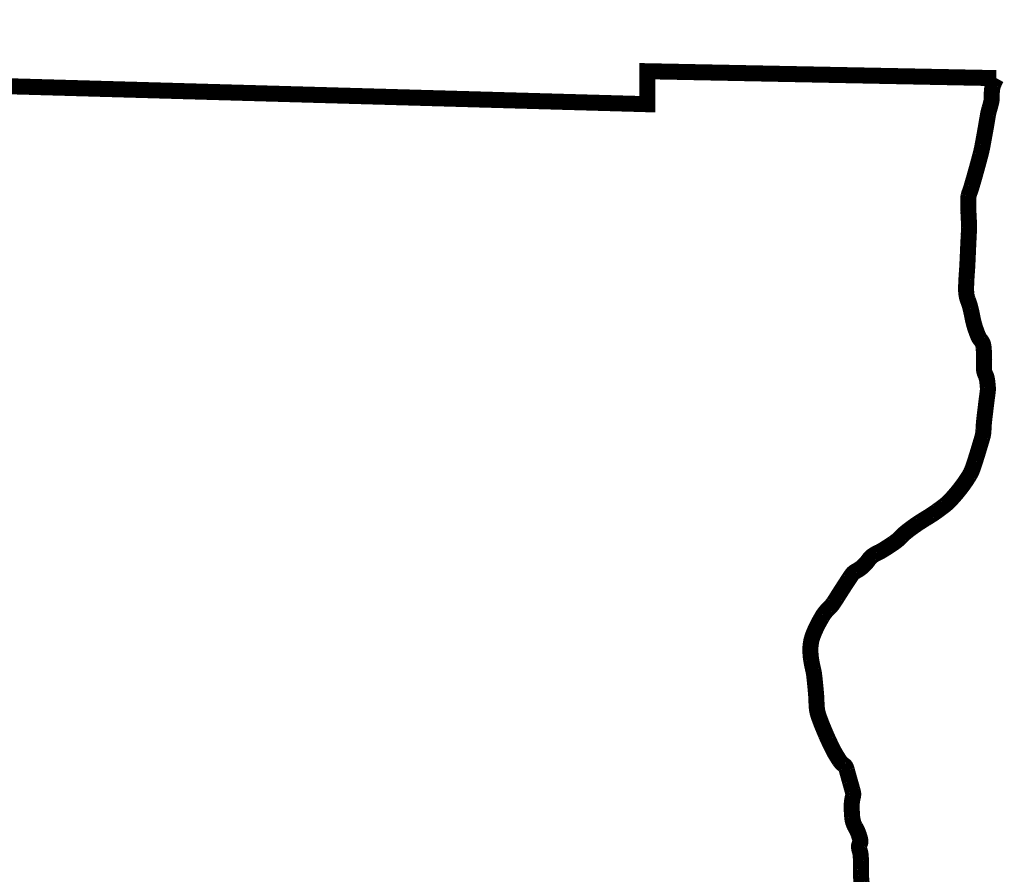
# Model space of a CAD drawing. Header units: feet. Extents: x 367.8 to 376.3, y -253.2 to -242.2.
# Tile 175 of 176: x 375.105 to 375.529, y -251.235 to -250.867. Entities that reach past the tile are written whole.
import ezdxf

# ---------------------------------------------------------------- set-up
doc = ezdxf.new("R2010")
doc.units = ezdxf.units.FT
doc.header["$MEASUREMENT"] = 0
doc.layers.add('BELMONT-BORDER', color=5, linetype='Continuous')

msp = doc.modelspace()

# ---------------------------------------------------------------- linework, layer by layer
at = {"layer": 'BELMONT-BORDER', "color": 5, "const_width": 0.00691}
msp.add_lwpolyline([(374.28368, -251.80851), (374.29249, -250.8731), (374.55982, -250.87054), (374.55994, -250.88056), (375.3752, -250.90348), (375.37527, -250.88927), (375.52566, -250.89224)], dxfattribs=at)
for points in [[(375.46758, -251.24025, 0.058399), (375.46757, -251.23887, -0.028804), (375.46737, -251.23609, -0.008123), (375.46738, -251.23355, 0.009336), (375.46739, -251.23102, 0.009851), (375.46735, -251.2297, 0.005039), (375.46718, -251.22713, 0.063836), (375.46683, -251.22543, -0.062086), (375.46647, -251.22369, -0.155581), (375.46679, -251.22233, 0.162501), (375.46707, -251.22102, 0.039146), (375.46687, -251.21997, 0.019266), (375.46622, -251.2179, 0.051338), (375.46495, -251.21522, -0.063951), (375.46398, -251.21305, -0.050097), (375.46354, -251.2108, -0.023551), (375.46333, -251.20594, -0.064423), (375.46386, -251.20191, 0.133949), (375.46385, -251.19992, 0.000137), (375.46361, -251.19905, 0.000035), (375.46264, -251.19562, 0.000059), (375.46126, -251.19066, 0.000313), (375.46099, -251.18973, 0.1759), (375.46003, -251.18838, -0.099608), (375.45802, -251.18633, -0.007684), (375.45635, -251.18365, -0.016767), (375.45564, -251.18238, -0.005872), (375.45433, -251.17977, -0.006046), (375.45313, -251.17721, -0.006159), (375.45231, -251.17538, -0.002978), (375.4507, -251.17155, -0.018533), (375.44887, -251.1666, -0.044957), (375.44838, -251.16448, -0.029655), (375.44816, -251.16174, 0.017705), (375.44791, -251.15715, 0.002412), (375.44746, -251.15242, 0.004295), (375.44717, -251.14977, 0.030338), (375.4467, -251.14715, -0.01961), (375.44588, -251.14312, -0.034839), (375.44551, -251.13901, -0.044435), (375.44573, -251.13579, -0.052647), (375.44666, -251.13233, -0.032742), (375.44907, -251.12711, -0.006896), (375.45056, -251.12446, -0.018536), (375.45116, -251.1235, -0.055063), (375.45349, -251.1208, 0.060634), (375.45557, -251.11831, 0.004094), (375.45695, -251.11617, -0.002517), (375.45917, -251.11267, -0.002667), (375.46221, -251.108, -0.007271), (375.46336, -251.10631, -0.122024), (375.46506, -251.10483, 0.067961), (375.46835, -251.10253, 0.058401), (375.47073, -251.09975, -0.093443), (375.47235, -251.09811, -0.044105), (375.47434, -251.09697, 0.03269), (375.47706, -251.0955, 0.008987), (375.4812, -251.0928, 0.020323), (375.48296, -251.0915, 0.038931), (375.48476, -251.08981, -0.039161), (375.48655, -251.08812, -0.012183), (375.48941, -251.08593, -0.011703), (375.49249, -251.0838, -0.009097), (375.49499, -251.08223, 0.007942), (375.49785, -251.08043, 0.011581), (375.50016, -251.07884, 0.008333), (375.50329, -251.07651, 0.040823), (375.5059, -251.07414, 0.022202), (375.51011, -251.06921, 0.028135), (375.51403, -251.06355, 0.055127), (375.51552, -251.06036, 0.005018), (375.51654, -251.05731, 0.003509), (375.51791, -251.05291, 0.002576), (375.5197, -251.04691, 0.021431), (375.51988, -251.04617, 0.042111), (375.52015, -251.0438, -0.02204), (375.52049, -251.03925, -0.000345), (375.52102, -251.03486, -0.000454), (375.52143, -251.03152, -0.003055), (375.52171, -251.02935, 0.003074), (375.52199, -251.02718, 0.046227), (375.52203, -251.02566, 0.021537), (375.52169, -251.02243, 0.074331), (375.52092, -251.0199, -0.091163), (375.52035, -251.01781, -0.038585), (375.52034, -251.01573, 0.024519), (375.52042, -251.01247, 0.01373), (375.52021, -251.00853, 0.038329), (375.51999, -251.00713, 0.119853), (375.51907, -251.00533, -0.086595), (375.51765, -251.00296, -0.010577), (375.51651, -250.99977, -0.018129), (375.51595, -250.99788, -0.016431), (375.51533, -250.99508, 0.013009), (375.51457, -250.99154, 0.035361), (375.51345, -250.98801, -0.055809), (375.51283, -250.98574, -0.036436), (375.51265, -250.98358, -0.017567), (375.51277, -250.97909, -0.003901), (375.51306, -250.97478, 0.007515), (375.5132, -250.97253, 0.000808), (375.5134, -250.96808, -0.000521), (375.5136, -250.96362, -0.001751), (375.51377, -250.96012, 0.003697), (375.51394, -250.95661, 0.029137), (375.51391, -250.95471, -0.011245), (375.51365, -250.94978, -0.010117), (375.5136, -250.94408, -0.053041), (375.51372, -250.94299, -0.035791), (375.51419, -250.94145, 0.021189), (375.51505, -250.93888, 0.000995), (375.51647, -250.93394, 0.001659), (375.5173, -250.93097, 0.003277), (375.51882, -250.92533, 0.009095), (375.51932, -250.92329, 0.009058), (375.51975, -250.92119, 0.002443), (375.52117, -250.91339, 0.002868), (375.52163, -250.91067, -0.002647), (375.5221, -250.90796, -0.033092), (375.52274, -250.90533, 0.027125), (375.52357, -250.90213, 0.05683), (375.52371, -250.90044, -0.030831), (375.52381, -250.89733, -0.063579), (375.52427, -250.8953, -0.039453), (375.52566, -250.89224)], [(375.46702, -251.24509, 0.000167), (375.46755, -251.24056, 0.002446)]]:
    msp.add_lwpolyline(points, format="xyb", dxfattribs=at)

doc.saveas('drawing.dxf')
